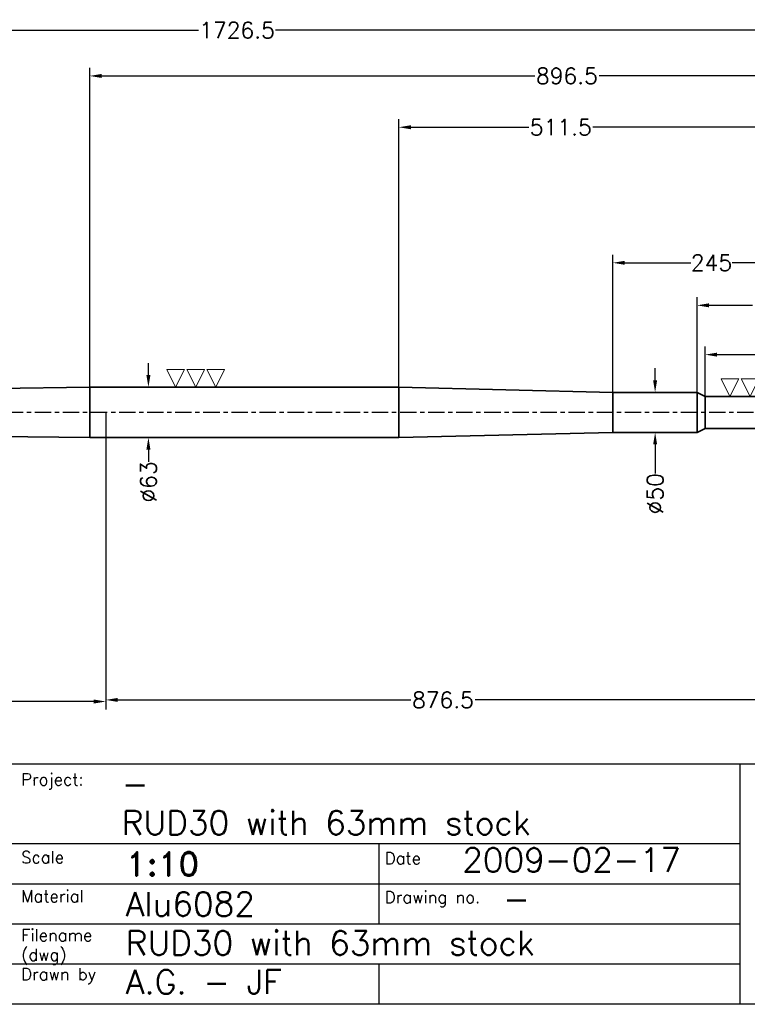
# Model space of a CAD drawing. Header units: millimetres. Extents: x -21605 to -18755, y -21786 to -19786.
# Tile 2 of 5: x -20202 to -19296, y -21736 to -20508. Entities that reach past the tile are written whole.
import ezdxf

# ---------------------------------------------------------------- set-up
doc = ezdxf.new("R2010")
doc.units = ezdxf.units.MM
doc.header["$LTSCALE"] = 5
doc.header["$PDMODE"] = 34
doc.header["$PDSIZE"] = 3
doc.linetypes.add('CENTER', pattern=[7, 4, -1, 1, -1])
for name, color, linetype in [('Blade', 1, 'Continuous'), ('center', 6, 'CENTER'), ('RAMME', 7, 'Continuous')]:
    doc.layers.add(name, color=color, linetype=linetype)
doc.layers.add('DIMS', color=7, linetype='Continuous', lineweight=15)
doc.layers.add('STOCK', color=5, linetype='Continuous', lineweight=35)
doc.styles.add('ROMAND', font='romand')
doc.styles.add('ROMANS', font='romans')
doc.dimstyles.new('Text 20', dxfattribs={"dimtxt": 20, "dimasz": 15, "dimexe": 10, "dimexo": 0, "dimgap": 0, "dimtad": 0, "dimdsep": 46, "dimtxsty": 'ROMANS', "dimcen": 10, "dimazin": 2, "dimtfac": 0.65, "dimtofl": 0, "dimtmove": 0, "dimatfit": 0, "dimfxl": 1, "dimtolj": 1, "dimarcsym": 0})

# ---------------------------------------------------------------- blocks, each defined once
blk = doc.blocks.new('*D59')
at = {"layer": 'DEFPOINTS', "color": 0, "transparency": 16777216}
for p in [(-19730.2, -20966.4), (-20042.1, -21029.4), (-19730.2, -21029.4)]:
    blk.add_point(p, dxfattribs=at)
at = {"layer": 'DIMS', "color": 0, "lineweight": -2, "transparency": 16777216}
for p, q in [((-20042.1, -20951.4), (-20042.1, -20936.4)), ((-19730.2, -20966.4), (-20052.1, -20966.4)), ((-19730.2, -21029.4), (-20052.1, -21029.4)), ((-20042.1, -21044.4), (-20042.1, -21059.4))]:
    blk.add_line(p, q, dxfattribs=at)
at = {"layer": 'DIMS', "color": 0, "transparency": 16777216}
for points in [[(-20044.6, -20951.4), (-20039.6, -20951.4), (-20042.1, -20966.4)], [(-20044.6, -21044.4), (-20039.6, -21044.4), (-20042.1, -21029.4)]]:
    blk.add_solid(points, dxfattribs=at)
at = {"layer": 'DIMS', "color": 0, "transparency": 16777216, "insert": (-20042.1, -21084.6), "char_height": 20, "attachment_point": 5, "rotation": 90, "style": 'ROMANS'}
blk.add_mtext('\\A1;%%C63', dxfattribs=at)
blk = doc.blocks.new('RUD30')
at = {"layer": 'center'}
blk.add_line((946.9, 0), (-972.3, 0), dxfattribs=at)
blk = doc.blocks.new('*D60')
at = {"layer": 'DEFPOINTS', "color": 0, "transparency": 16777216}
for p in [(-19218.7, -20521.4), (-19218.7, -20977.9), (-20945.2, -20997.9)]:
    blk.add_point(p, dxfattribs=at)
at = {"layer": 'DIMS', "color": 0, "lineweight": -2, "transparency": 16777216}
for p, q in [((-20945.2, -20997.9), (-20945.2, -20511.4)), ((-19218.7, -20977.9), (-19218.7, -20511.4)), ((-20930.2, -20521.4), (-19979.8, -20521.4)), ((-19233.7, -20521.4), (-19883.6, -20521.4))]:
    blk.add_line(p, q, dxfattribs=at)
at = {"layer": 'DIMS', "color": 0, "transparency": 16777216}
for points in [[(-20930.2, -20518.9), (-20930.2, -20523.9), (-20945.2, -20521.4)], [(-19233.7, -20518.9), (-19233.7, -20523.9), (-19218.7, -20521.4)]]:
    blk.add_solid(points, dxfattribs=at)
at = {"layer": 'DIMS', "color": 0, "transparency": 16777216, "insert": (-19931.7, -20521.4), "char_height": 20, "attachment_point": 5, "style": 'ROMANS'}
blk.add_mtext('\\A1;1726.5', dxfattribs=at)
blk = doc.blocks.new('*D63')
at = {"layer": 'DEFPOINTS', "color": 0, "transparency": 16777216}
for p in [(-20115.2, -20578.4), (-20115.2, -20966.4), (-19218.7, -20977.9)]:
    blk.add_point(p, dxfattribs=at)
at = {"layer": 'DIMS', "color": 0, "lineweight": -2, "transparency": 16777216}
for p, q in [((-20115.2, -20966.4), (-20115.2, -20568.4)), ((-19218.7, -20977.9), (-19218.7, -20568.4)), ((-20100.2, -20578.4), (-19560.8, -20578.4)), ((-19233.7, -20578.4), (-19480.8, -20578.4))]:
    blk.add_line(p, q, dxfattribs=at)
at = {"layer": 'DIMS', "color": 0, "transparency": 16777216}
for points in [[(-20100.2, -20575.9), (-20100.2, -20580.9), (-20115.2, -20578.4)], [(-19233.7, -20575.9), (-19233.7, -20580.9), (-19218.7, -20578.4)]]:
    blk.add_solid(points, dxfattribs=at)
at = {"layer": 'DIMS', "color": 0, "transparency": 16777216, "insert": (-19520.8, -20578.4), "char_height": 20, "attachment_point": 5, "style": 'ROMANS'}
blk.add_mtext('\\A1;896.5', dxfattribs=at)
blk = doc.blocks.new('*D64')
at = {"layer": 'DEFPOINTS', "color": 0, "transparency": 16777216}
for p in [(-19730.2, -20642.4), (-19730.2, -20966.4), (-19218.7, -20977.9)]:
    blk.add_point(p, dxfattribs=at)
at = {"layer": 'DIMS', "color": 0, "lineweight": -2, "transparency": 16777216}
for p, q in [((-19730.2, -20966.4), (-19730.2, -20632.4)), ((-19218.7, -20977.9), (-19218.7, -20632.4)), ((-19715.2, -20642.4), (-19568.4, -20642.4)), ((-19233.7, -20642.4), (-19488.4, -20642.4))]:
    blk.add_line(p, q, dxfattribs=at)
at = {"layer": 'DIMS', "color": 0, "transparency": 16777216}
for points in [[(-19715.2, -20639.9), (-19715.2, -20644.9), (-19730.2, -20642.4)], [(-19233.7, -20639.9), (-19233.7, -20644.9), (-19218.7, -20642.4)]]:
    blk.add_solid(points, dxfattribs=at)
at = {"layer": 'DIMS', "color": 0, "transparency": 16777216, "insert": (-19528.4, -20642.4), "char_height": 20, "attachment_point": 5, "style": 'ROMANS'}
blk.add_mtext('\\A1;511.5', dxfattribs=at)
blk = doc.blocks.new('*D65')
at = {"layer": 'DEFPOINTS', "color": 0, "transparency": 16777216}
for p in [(-19348.7, -20925.9), (-19348.7, -20977.9), (-19218.7, -20977.9)]:
    blk.add_point(p, dxfattribs=at)
at = {"layer": 'DIMS', "color": 0, "lineweight": -2, "transparency": 16777216}
for p, q in [((-19348.7, -20977.9), (-19348.7, -20915.9)), ((-19218.7, -20977.9), (-19218.7, -20915.9)), ((-19333.7, -20925.9), (-19285.5, -20925.9)), ((-19233.7, -20925.9), (-19236.9, -20925.9))]:
    blk.add_line(p, q, dxfattribs=at)
at = {"layer": 'DIMS', "color": 0, "transparency": 16777216}
for points in [[(-19333.7, -20923.4), (-19333.7, -20928.4), (-19348.7, -20925.9)], [(-19233.7, -20923.4), (-19233.7, -20928.4), (-19218.7, -20925.9)]]:
    blk.add_solid(points, dxfattribs=at)
at = {"layer": 'DIMS', "color": 0, "transparency": 16777216, "insert": (-19261.2, -20925.9), "char_height": 20, "attachment_point": 5, "style": 'ROMANS'}
blk.add_mtext('\\A1;130', dxfattribs=at)
blk = doc.blocks.new('*D66')
at = {"layer": 'DEFPOINTS', "color": 0, "transparency": 16777216}
for p in [(-19358.7, -20864.4), (-19358.7, -20972.9), (-19218.7, -20977.9)]:
    blk.add_point(p, dxfattribs=at)
at = {"layer": 'DIMS', "color": 0, "lineweight": -2, "transparency": 16777216}
for p, q in [((-19358.7, -20972.9), (-19358.7, -20854.4)), ((-19218.7, -20977.9), (-19218.7, -20854.4)), ((-19343.7, -20864.4), (-19289.5, -20864.4)), ((-19233.7, -20864.4), (-19240.9, -20864.4))]:
    blk.add_line(p, q, dxfattribs=at)
at = {"layer": 'DIMS', "color": 0, "transparency": 16777216}
for points in [[(-19343.7, -20861.9), (-19343.7, -20866.9), (-19358.7, -20864.4)], [(-19233.7, -20861.9), (-19233.7, -20866.9), (-19218.7, -20864.4)]]:
    blk.add_solid(points, dxfattribs=at)
at = {"layer": 'DIMS', "color": 0, "transparency": 16777216, "insert": (-19265.2, -20864.4), "char_height": 20, "attachment_point": 5, "style": 'ROMANS'}
blk.add_mtext('\\A1;140', dxfattribs=at)
blk = doc.blocks.new('*D67')
at = {"layer": 'DEFPOINTS', "color": 0, "transparency": 16777216}
for p in [(-19463.7, -20811.4), (-19463.7, -20972.9), (-19218.7, -20977.9)]:
    blk.add_point(p, dxfattribs=at)
at = {"layer": 'DIMS', "color": 0, "lineweight": -2, "transparency": 16777216}
for p, q in [((-19463.7, -20972.9), (-19463.7, -20801.4)), ((-19218.7, -20977.9), (-19218.7, -20801.4)), ((-19448.7, -20811.4), (-19366.4, -20811.4)), ((-19233.7, -20811.4), (-19315, -20811.4))]:
    blk.add_line(p, q, dxfattribs=at)
at = {"layer": 'DIMS', "color": 0, "transparency": 16777216}
for points in [[(-19448.7, -20808.9), (-19448.7, -20813.9), (-19463.7, -20811.4)], [(-19233.7, -20808.9), (-19233.7, -20813.9), (-19218.7, -20811.4)]]:
    blk.add_solid(points, dxfattribs=at)
at = {"layer": 'DIMS', "color": 0, "transparency": 16777216, "insert": (-19340.7, -20811.4), "char_height": 20, "attachment_point": 5, "style": 'ROMANS'}
blk.add_mtext('\\A1;245', dxfattribs=at)
blk = doc.blocks.new('*D69')
at = {"layer": 'DEFPOINTS', "color": 0, "transparency": 16777216}
for p in [(-19358.7, -20972.9), (-19410.9, -21022.9), (-19358.7, -21022.9)]:
    blk.add_point(p, dxfattribs=at)
at = {"layer": 'DIMS', "color": 0, "lineweight": -2, "transparency": 16777216}
for p, q in [((-19410.9, -20957.9), (-19410.9, -20942.9)), ((-19358.7, -20972.9), (-19420.9, -20972.9)), ((-19358.7, -21022.9), (-19420.9, -21022.9)), ((-19410.9, -21037.9), (-19410.9, -21074.2))]:
    blk.add_line(p, q, dxfattribs=at)
at = {"layer": 'DIMS', "color": 0, "transparency": 16777216}
for points in [[(-19413.4, -20957.9), (-19408.4, -20957.9), (-19410.9, -20972.9)], [(-19413.4, -21037.9), (-19408.4, -21037.9), (-19410.9, -21022.9)]]:
    blk.add_solid(points, dxfattribs=at)
at = {"layer": 'DIMS', "color": 0, "transparency": 16777216, "insert": (-19410.9, -21099.4), "char_height": 20, "attachment_point": 5, "rotation": 90, "style": 'ROMANS'}
blk.add_mtext('\\A1;%%C50', dxfattribs=at)
blk = doc.blocks.new('*D71')
at = {"layer": 'DEFPOINTS', "color": 0, "transparency": 16777216}
for p in [(-20095.2, -20997.9), (-19218.7, -21017.9), (-20095.2, -21356.4)]:
    blk.add_point(p, dxfattribs=at)
at = {"layer": 'DIMS', "color": 0, "lineweight": -2, "transparency": 16777216}
for p, q in [((-20095.2, -20997.9), (-20095.2, -21366.4)), ((-19218.7, -21017.9), (-19218.7, -21366.4)), ((-20080.2, -21356.4), (-19715.2, -21356.4)), ((-19233.7, -21356.4), (-19635.2, -21356.4))]:
    blk.add_line(p, q, dxfattribs=at)
at = {"layer": 'DIMS', "color": 0, "transparency": 16777216}
for points in [[(-20080.2, -21353.9), (-20080.2, -21358.9), (-20095.2, -21356.4)], [(-19233.7, -21353.9), (-19233.7, -21358.9), (-19218.7, -21356.4)]]:
    blk.add_solid(points, dxfattribs=at)
at = {"layer": 'DIMS', "color": 0, "transparency": 16777216, "insert": (-19675.2, -21356.4), "char_height": 20, "attachment_point": 5, "style": 'ROMANS'}
blk.add_mtext('\\A1;876.5', dxfattribs=at)
blk = doc.blocks.new('*D74')
at = {"layer": 'DEFPOINTS', "color": 0, "transparency": 16777216}
for p in [(-21061.8, -20804.6), (-20808.6, -20937.9), (-20885.1, -20981.4), (-21067.5, -20997.9), (-19371.8, -20997.9)]:
    blk.add_point(p, dxfattribs=at)
at = {"layer": 'DIMS', "color": 0, "lineweight": -2, "transparency": 16777216}
for start, end in [(95.5847, 124.8413), (10.1396, 39.3962)]:
    blk.add_arc((-20868.6, -20997.9), 84.9, start, end, dxfattribs=at)
at = {"layer": 'DIMS', "color": 0, "transparency": 16777216}
for points in [[(-20915.5, -20930.2), (-20918.7, -20926.3), (-20928.6, -20937.9)], [(-20782.6, -20982.7), (-20787.6, -20983.2), (-20783.8, -20997.9)]]:
    blk.add_solid(points, dxfattribs=at)
at = {"layer": 'DIMS', "color": 0, "transparency": 16777216, "insert": (-20836.1, -20919.5), "char_height": 20, "attachment_point": 5, "rotation": 337.4904, "style": 'ROMANS'}
blk.add_mtext('\\A1;134.98°', dxfattribs=at)
blk = doc.blocks.new('SLETDREJ')
at = {"layer": 'DIMS'}
for p, q in [((-14, 22), (-36, 22)), ((-36, 22), (-25, 0)), ((-14, 22), (-25, 0)), ((-11, 22), (0, 0)), ((11, 22), (-11, 22)), ((11, 22), (0, 0)), ((14, 22), (25, 0)), ((36, 22), (14, 22)), ((36, 22), (25, 0))]:
    blk.add_line(p, q, dxfattribs=at)
blk = doc.blocks.new('*D77')
at = {"layer": 'DEFPOINTS', "color": 0, "transparency": 16777216}
for p in [(-20945.2, -20997.9), (-20095.2, -20997.9), (-20945.2, -21358.4)]:
    blk.add_point(p, dxfattribs=at)
at = {"layer": 'DIMS', "color": 0, "lineweight": -2, "transparency": 16777216}
for p, q in [((-20945.2, -20997.9), (-20945.2, -21368.4)), ((-20095.2, -20997.9), (-20095.2, -21368.4)), ((-20930.2, -21358.4), (-20741.4, -21358.4)), ((-20110.2, -21358.4), (-20690, -21358.4))]:
    blk.add_line(p, q, dxfattribs=at)
at = {"layer": 'DIMS', "color": 0, "transparency": 16777216}
for points in [[(-20930.2, -21355.9), (-20930.2, -21360.9), (-20945.2, -21358.4)], [(-20110.2, -21355.9), (-20110.2, -21360.9), (-20095.2, -21358.4)]]:
    blk.add_solid(points, dxfattribs=at)
at = {"layer": 'DIMS', "color": 0, "transparency": 16777216, "insert": (-20715.7, -21358.4), "char_height": 20, "attachment_point": 5, "style": 'ROMANS'}
blk.add_mtext('\\A1;850', dxfattribs=at)

msp = doc.modelspace()

# ---------------------------------------------------------------- linework, layer by layer
at = {"layer": 'center'}
msp.add_line((-19218.694, -20997.899), (-20995.194, -20997.899), dxfattribs=at)
at = {"layer": 'RAMME'}
for p, q in [((-20705.194, -21435.899), (-18805.194, -21435.899)), ((-19305.194, -21435.899), (-19305.194, -21735.899)), ((-19305.194, -21535.899), (-20705.194, -21535.899)), ((-19755.194, -21535.899), (-19755.194, -21635.899)), ((-19305.194, -21585.899), (-20705.194, -21585.899)), ((-19305.194, -21635.899), (-20705.194, -21635.899)), ((-19305.194, -21685.899), (-20705.194, -21685.899)), ((-19755.194, -21685.899), (-19755.194, -21735.899)), ((-18805.194, -21735.899), (-21555.194, -21735.899))]:
    msp.add_line(p, q, dxfattribs=at)
at = {"layer": 'STOCK'}
for p, q in [((-20945.194, -20977.899), (-20115.194, -20966.399)), ((-20115.194, -20997.899), (-20115.194, -20966.399)), ((-20115.194, -20966.399), (-19730.194, -20966.399)), ((-19730.194, -20966.399), (-19730.194, -20997.899)), ((-19463.694, -20972.899), (-19730.194, -20966.399)), ((-19463.694, -20972.899), (-19463.694, -20997.899)), ((-19463.694, -20972.899), (-19358.694, -20972.899)), ((-19358.694, -20972.899), (-19348.694, -20977.899)), ((-19358.694, -20972.899), (-19358.694, -21022.899)), ((-19218.694, -20977.899), (-19348.694, -20977.899)), ((-19348.694, -20977.899), (-19348.694, -20997.899)), ((-20115.194, -20997.899), (-20115.194, -21029.399)), ((-19730.194, -21029.399), (-19730.194, -20997.899)), ((-19463.694, -21022.899), (-19463.694, -20997.899)), ((-19348.694, -21017.899), (-19348.694, -20997.899)), ((-20945.194, -21017.899), (-20115.194, -21029.399)), ((-19463.694, -21022.899), (-19730.194, -21029.399)), ((-19463.694, -21022.899), (-19358.694, -21022.899)), ((-19358.694, -21022.899), (-19348.694, -21017.899)), ((-19218.694, -21017.899), (-19348.694, -21017.899)), ((-20115.194, -21029.399), (-19730.194, -21029.399))]:
    msp.add_line(p, q, dxfattribs=at)

# ---------------------------------------------------------------- block references
at = {"layer": 'Blade'}
msp.add_blockref('RUD30', (-20095.194, -20997.899), dxfattribs=at)
at = {"layer": 'DIMS'}
for p in [(-19983.194, -20966.399), (-19292.694, -20977.899)]:
    msp.add_blockref('SLETDREJ', p, dxfattribs=at)

# ---------------------------------------------------------------- texts
at = {"layer": 'RAMME'}
for s, height, style, p in [('Project:', 15, 'ROMANS', (-20200.644, -21462.973)), ('-', 30, 'ROMANS', (-20075.194, -21475.899)), ('RUD30 with 63mm stock', 30, 'ROMANS', (-20075.194, -21524.47)), ('Scale ', 15, 'ROMANS', (-20200.644, -21560.116)), ('2009-02-17', 30, 'ROMANS', (-19651.194, -21570.899)), ('1:10', 30, 'ROMAND', (-20070.194, -21575.899)), ('Date', 15, 'ROMANS', (-19747.677, -21561.278)), ('Material', 15, 'ROMANS', (-20200.644, -21608.687)), ('Alu6082', 30, 'ROMANS', (-20070.194, -21625.899)), ('Drawing no.', 15, 'ROMANS', (-19747.677, -21609.85)), ('-', 30, 'ROMANS', (-19600.194, -21619.47)), ('Filename', 15, 'ROMANS', (-20200.644, -21657.259)), ('RUD30 with 63mm stock', 30, 'ROMANS', (-20070.194, -21674.47)), ('(dwg)', 15, 'ROMANS', (-20200.644, -21681.545)), ('Drawn by', 15, 'ROMANS', (-20200.644, -21705.83)), ('A.G. - JF', 30, 'ROMANS', (-20070.194, -21723.042))]:
    msp.add_text(s, height=height, dxfattribs=dict(at, style=style)).set_placement(p)

# ---------------------------------------------------------------- dimensions: what is measured, and where the dimension line sits
at = {"layer": 'DIMS'}
for base, p1, p2, picture, middle in [((-19218.694, -20521.399), (-20945.194, -20997.899), (-19218.694, -20977.899), '*D60', (-19931.694, -20521.399)), ((-20115.194, -20578.399), (-19218.694, -20977.899), (-20115.194, -20966.399), '*D63', (-19520.824, -20578.399)), ((-19730.194, -20642.399), (-19218.694, -20977.899), (-19730.194, -20966.399), '*D64', (-19528.409, -20642.399)), ((-19463.694, -20811.399), (-19218.694, -20977.899), (-19463.694, -20972.899), '*D67', (-19340.677, -20811.399)), ((-19358.694, -20864.399), (-19218.694, -20977.899), (-19358.694, -20972.899), '*D66', (-19265.194, -20864.399)), ((-19348.694, -20925.899), (-19218.694, -20977.899), (-19348.694, -20977.899), '*D65', (-19261.194, -20925.899)), ((-20945.194, -21358.399), (-20095.194, -20997.899), (-20945.194, -20997.899), '*D77', (-20715.694, -21358.399)), ((-20095.194, -21356.399), (-19218.694, -21017.899), (-20095.194, -20997.899), '*D71', (-19675.194, -21356.399))]:
    dim = msp.add_linear_dim(base=base, p1=p1, p2=p2, dimstyle='Text 20', dxfattribs=at)
    dim.commit()
    dim.dimension.update_dxf_attribs({"geometry": picture, "text_midpoint": middle, "dimtype": 160})
dim = msp.add_angular_dim_2l(base=(-20808.617, -20937.893), line1=((-19371.794, -20997.899), (-21067.494, -20997.899)), line2=((-20885.09, -20981.434), (-21061.808, -20804.599)), dimstyle='Text 20', dxfattribs=at)
dim.commit()
dim.dimension.update_dxf_attribs({"geometry": '*D74', "text_midpoint": (-20836.145, -20919.494)})
for base, p1, p2, picture, middle in [((-20042.106, -21029.399), (-19730.194, -20966.399), (-19730.194, -21029.399), '*D59', (-20042.106, -21084.637)), ((-19410.869, -21022.899), (-19358.694, -20972.899), (-19358.694, -21022.899), '*D69', (-19410.869, -21099.399))]:
    dim = msp.add_linear_dim(base=base, p1=p1, p2=p2, angle=90, text='%%C<>', dimstyle='Text 20', dxfattribs=at)
    dim.commit()
    dim.dimension.update_dxf_attribs({"geometry": picture, "text_midpoint": middle, "dimtype": 160})

doc.saveas('drawing.dxf')
